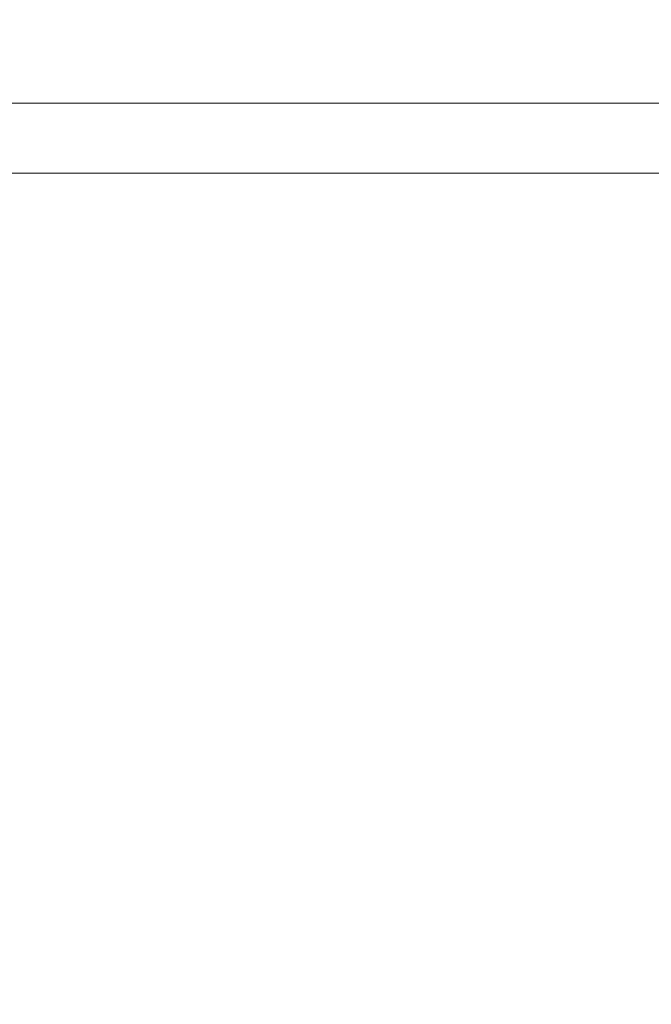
# Model space of a CAD drawing. Header units: centimetres. Extents: x -17.4 to 18.6, y -72.7 to -70.7.
# Tile 41 of 256: x -17.41837 to -17.417821, y -71.218501 to -71.217645. Entities that reach past the tile are written whole.
import ezdxf

# ---------------------------------------------------------------- set-up
doc = ezdxf.new("R2010")
doc.units = ezdxf.units.CM
doc.header["$LTSCALE"] = 2.54
doc.layers.add('Lucido design-1', color=7, linetype='Continuous')

# ---------------------------------------------------------------- blocks, each defined once
blk = doc.blocks.new('Gruppo-7-1')
at = {"color": 178, "linetype": 'Continuous', "lineweight": 9}
for points in [[(18.58108023, -71.21777832, -1972.53718039), (-17.41891977, -71.21777832, -1972.53718039), (-17.41891977, -71.21624979, -1972.53717339), (18.58108023, -71.21624979, -1972.53717339)], [(18.58108023, -71.21688394, -1972.31783567), (-17.41891977, -71.21688394, -1972.31783567), (-17.41891977, -71.2177174, -1972.31774971), (18.58108023, -71.2177174, -1972.31774971)], [(18.58108023, -71.2177174, -1972.31774971), (-17.41891977, -71.2177174, -1972.31774971), (-17.41891977, -71.21855059, -1972.31766128), (18.58108023, -71.21855059, -1972.31766128)], [(18.58108023, -71.21930686, -1972.53718272), (-17.41891977, -71.21930686, -1972.53718272), (-17.41891977, -71.21777832, -1972.53718039), (18.58108023, -71.21777832, -1972.53718039)]]:
    blk.add_3dface(points, dxfattribs=at)
blk = doc.blocks.new('Gruppo-8-1')
at = {"color": 1}
blk.add_blockref('Gruppo-7-1', (0, 0), dxfattribs=at)

msp = doc.modelspace()

# ---------------------------------------------------------------- block references
at = {"layer": 'Lucido design-1', "color": 1, "true_color": 0xff0000}
msp.add_blockref('Gruppo-8-1', (0, 0), dxfattribs=at)

doc.saveas('drawing.dxf')
